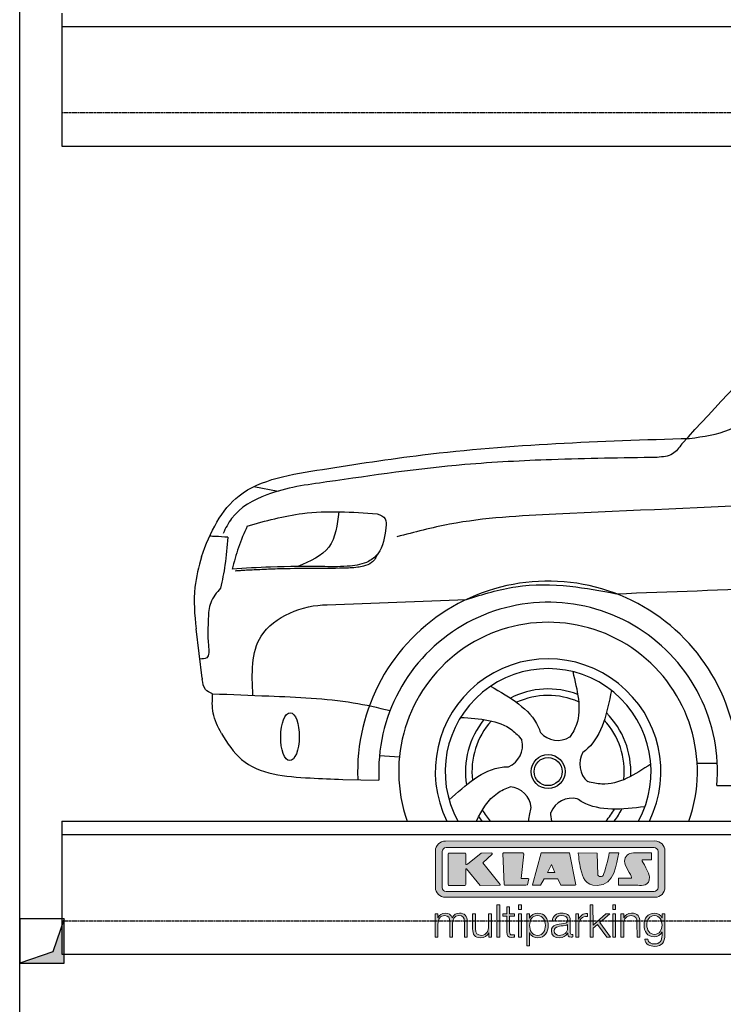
# Model space of a CAD drawing. Header units: millimetres. Extents: x 200 to 5711, y 92 to 9350.
# Tile 2 of 6: x 200 to 1785, y 3757 to 5975. Entities that reach past the tile are written whole.
import ezdxf

# ---------------------------------------------------------------- set-up
doc = ezdxf.new("R2010")
doc.units = ezdxf.units.MM
doc.linetypes.add('GEN3', pattern=[6.25, 5, -1.25])
for name, color, linetype in [('3', 6, 'GEN3'), ('breakthrough', 1, 'Continuous'), ('car', 10, 'Continuous'), ('Logo', 7, 'Continuous')]:
    doc.layers.add(name, color=color, linetype=linetype)

# ---------------------------------------------------------------- blocks, each defined once
blk = doc.blocks.new('KLAUS')
at = {"layer": 'Logo'}
h = blk.add_hatch(color=8, dxfattribs=at)
h.dxf.hatch_style = 2
edge = h.paths.add_edge_path()
edge.add_spline(control_points=[(3.6, 29.09), (2.88, 29.09), (2.3, 28.51), (2.3, 27.8), (2.3, 27.8), (2.3, 16.11), (2.3, 16.11), (2.3, 15.39), (2.88, 14.81), (3.6, 14.81), (3.6, 14.81), (71.16, 14.81), (71.16, 14.81), (71.88, 14.81), (72.46, 15.39), (72.46, 16.11), (72.46, 16.11), (72.46, 27.8), (72.46, 27.8), (72.46, 28.51), (71.88, 29.09), (71.16, 29.09), (71.16, 29.09), (3.6, 29.09), (3.6, 29.09), (3.6, 29.09), (3.6, 29.09), (3.6, 29.09)], knot_values=[0, 0, 0, 0, 1, 1, 1, 2, 2, 2, 3, 3, 3, 4, 4, 4, 5, 5, 5, 6, 6, 6, 7, 7, 7, 8, 8, 8, 9, 9, 9, 9], degree=3, periodic=0)
edge = h.paths.add_edge_path()
edge.add_spline(control_points=[(3.35, 31.23), (3.35, 31.23), (71.47, 31.23), (71.47, 31.23), (73.26, 31.23), (74.71, 29.77), (74.71, 27.99), (74.71, 27.99), (74.71, 16.17), (74.71, 16.17), (74.71, 14.38), (73.26, 12.93), (71.47, 12.93), (71.47, 12.93), (3.35, 12.93), (3.35, 12.93), (1.56, 12.93), (0.11, 14.38), (0.11, 16.17), (0.11, 16.17), (0.11, 27.99), (0.11, 27.99), (0.11, 29.77), (1.56, 31.23), (3.35, 31.23), (3.35, 31.23), (3.35, 31.23), (3.35, 31.23)], knot_values=[0, 0, 0, 0, 1, 1, 1, 2, 2, 2, 3, 3, 3, 4, 4, 4, 5, 5, 5, 6, 6, 6, 7, 7, 7, 8, 8, 8, 9, 9, 9, 9], degree=3, periodic=0)
h = blk.add_hatch(color=8, dxfattribs=at)
h.dxf.hatch_style = 2
edge = h.paths.add_edge_path()
edge.add_spline(control_points=[(4.5, 27.33), (4.5, 27.33), (9.7, 27.33), (9.7, 27.33), (9.84, 27.33), (9.96, 27.22), (9.96, 27.08), (9.96, 27.08), (9.96, 23.69), (9.96, 23.69), (9.96, 23.69), (9.94, 23.64), (10.04, 23.59), (10.14, 23.53), (10.2, 23.57), (10.2, 23.57), (10.2, 23.57), (10.51, 23.75), (10.51, 23.75), (10.51, 23.75), (14.94, 27.33), (14.94, 27.33), (14.94, 27.33), (18.41, 27.33), (18.41, 27.33), (18.41, 27.33), (18.49, 27.33), (18.56, 27.2), (18.65, 27.04), (18.53, 26.91), (18.53, 26.91), (18.53, 26.91), (15.49, 24.11), (15.49, 24.11), (15.49, 24.11), (21.14, 17.06), (21.14, 17.06), (21.14, 17.06), (21.13, 16.91), (21.13, 16.91), (21.08, 16.84), (20.99, 16.82), (20.99, 16.82), (20.99, 16.82), (14.7, 16.82), (14.7, 16.82), (14.7, 16.82), (10.26, 22.17), (10.26, 22.17), (10.26, 22.17), (10.19, 22.24), (10.08, 22.21), (9.97, 22.18), (9.96, 22.11), (9.96, 22.11), (9.96, 22.11), (9.96, 17.08), (9.96, 17.08), (9.96, 16.94), (9.84, 16.82), (9.7, 16.82), (9.7, 16.82), (4.5, 16.82), (4.5, 16.82), (4.36, 16.82), (4.25, 16.94), (4.25, 17.08), (4.25, 17.08), (4.25, 27.08), (4.25, 27.08), (4.25, 27.22), (4.36, 27.33), (4.5, 27.33), (4.5, 27.33), (4.5, 27.33), (4.5, 27.33)], knot_values=[0, 0, 0, 0, 1, 1, 1, 2, 2, 2, 3, 3, 3, 4, 4, 4, 5, 5, 5, 6, 6, 6, 7, 7, 7, 8, 8, 8, 9, 9, 9, 10, 10, 10, 11, 11, 11, 12, 12, 12, 13, 13, 13, 14, 14, 14, 15, 15, 15, 16, 16, 16, 17, 17, 17, 18, 18, 18, 19, 19, 19, 20, 20, 20, 21, 21, 21, 22, 22, 22, 23, 23, 23, 24, 24, 24, 25, 25, 25, 25], degree=3, periodic=0)
h = blk.add_hatch(color=8, dxfattribs=at)
h.dxf.hatch_style = 2
h.paths.add_polyline_path([(22.42, 17.06), (21.97, 27.15), (22.24, 27.33), (28.55, 27.33), (28.86, 26.97), (28.01, 19.08), (30.26, 19.07), (30.44, 18.95), (30.08, 16.95), (29.49, 16.82), (22.6, 16.82)])
h = blk.add_hatch(color=8, dxfattribs=at)
h.paths.add_polyline_path([(36.52, 21.01), (38.93, 21.01), (37.87, 23.57)])
h.paths.add_polyline_path([(34.52, 27.33), (43.65, 27.33), (45.76, 16.94), (45.57, 16.82), (40.83, 16.82), (39.89, 18.95), (35.42, 18.95), (34.27, 16.82), (31.78, 16.82), (31.66, 17)])
h = blk.add_hatch(color=8, dxfattribs=at)
h.dxf.hatch_style = 2
edge = h.paths.add_edge_path()
edge.add_spline(control_points=[(52.69, 27.32), (52.69, 27.32), (52.88, 20.14), (52.88, 20.14), (53.01, 19.89), (53.2, 19.77), (53.43, 19.71), (53.91, 19.59), (54.43, 19.57), (54.64, 20.03), (55.23, 21.34), (56.27, 25.45), (56.6, 27.33), (56.6, 27.33), (59.77, 27.33), (59.77, 27.33), (58.77, 23.9), (58.56, 16.82), (52.63, 16.76), (48.72, 16.72), (48.01, 19.35), (47.27, 22.24), (46.89, 23.68), (46.54, 27.33), (46.54, 27.33), (46.54, 27.33), (52.69, 27.32), (52.69, 27.32), (52.69, 27.32), (52.69, 27.32), (52.69, 27.32)], knot_values=[0, 0, 0, 0, 1, 1, 1, 2, 2, 2, 3, 3, 3, 4, 4, 4, 5, 5, 5, 6, 6, 6, 7, 7, 7, 8, 8, 8, 9, 9, 9, 10, 10, 10, 10], degree=3, periodic=0)
h = blk.add_hatch(color=8, dxfattribs=at)
h.dxf.hatch_style = 2
edge = h.paths.add_edge_path()
edge.add_spline(control_points=[(64.46, 27.33), (64.46, 27.33), (70.31, 27.33), (70.31, 27.33), (70.31, 26.52), (70.31, 26.02), (70.31, 25.12), (70.31, 25.12), (67.3, 25.12), (67.3, 25.12), (67.24, 25.04), (67.25, 25.11), (67.25, 24.91), (67.25, 24.88), (69.73, 20.38), (69.73, 19.57), (69.73, 16.4), (67.22, 16.81), (65.9, 16.82), (65.9, 16.82), (59.59, 16.82), (59.59, 16.82), (59.59, 17.76), (59.59, 18.23), (59.59, 19.14), (59.59, 19.14), (63.75, 19.14), (63.75, 19.14), (63.82, 19.22), (63.81, 19.11), (63.81, 19.31), (63.81, 20.32), (61.58, 23.06), (61.58, 24.63), (61.58, 26.33), (62.83, 27.34), (64.46, 27.33), (64.46, 27.33), (64.46, 27.33), (64.46, 27.33)], knot_values=[0, 0, 0, 0, 1, 1, 1, 2, 2, 2, 3, 3, 3, 4, 4, 4, 5, 5, 5, 6, 6, 6, 7, 7, 7, 8, 8, 8, 9, 9, 9, 10, 10, 10, 11, 11, 11, 12, 12, 12, 13, 13, 13, 13], degree=3, periodic=0)
h = blk.add_hatch(color=30, dxfattribs=at)
h.dxf.hatch_style = 2
h.paths.add_polyline_path([(20.07, 0), (20.99, 0), (20.99, 10.45), (20.07, 10.45)])
h = blk.add_hatch(color=30, dxfattribs=at)
h.dxf.hatch_style = 2
edge = h.paths.add_edge_path()
edge.add_spline(control_points=[(24.22, 9.82), (24.22, 9.82), (23.3, 9.82), (23.3, 9.82), (23.3, 9.82), (23.3, 7.55), (23.3, 7.55), (23.3, 7.55), (21.98, 7.55), (21.98, 7.55), (21.98, 7.55), (21.98, 6.78), (21.98, 6.78), (21.98, 6.78), (23.3, 6.78), (23.3, 6.78), (23.3, 6.78), (23.3, 1.61), (23.3, 1.61), (23.28, 0.32), (23.71, -0.09), (24.94, -0.09), (25.22, -0.09), (25.48, -0.06), (25.76, -0.06), (25.76, -0.06), (25.76, 0.73), (25.76, 0.73), (25.5, 0.7), (25.23, 0.69), (24.97, 0.69), (24.31, 0.73), (24.22, 1.08), (24.22, 1.68), (24.22, 1.68), (24.22, 6.78), (24.22, 6.78), (24.22, 6.78), (25.76, 6.78), (25.76, 6.78), (25.76, 6.78), (25.76, 7.55), (25.76, 7.55), (25.76, 7.55), (24.22, 7.55), (24.22, 7.55), (24.22, 7.55), (24.22, 9.82), (24.22, 9.82), (24.22, 9.82), (24.22, 9.82), (24.22, 9.82)], knot_values=[0, 0, 0, 0, 1, 1, 1, 2, 2, 2, 3, 3, 3, 4, 4, 4, 5, 5, 5, 6, 6, 6, 7, 7, 7, 8, 8, 8, 9, 9, 9, 10, 10, 10, 11, 11, 11, 12, 12, 12, 13, 13, 13, 14, 14, 14, 15, 15, 15, 16, 16, 16, 17, 17, 17, 17], degree=3, periodic=0)
h = blk.add_hatch(color=30, dxfattribs=at)
h.paths.add_polyline_path([(27.1, 0), (28.03, 0), (28.03, 7.55), (27.1, 7.55)])
h.paths.add_polyline_path([(27.1, 8.98), (28.03, 8.98), (28.03, 10.45), (27.1, 10.45)])
h = blk.add_hatch(color=30, dxfattribs=at)
h.dxf.hatch_style = 2
h.paths.add_polyline_path([(50.4, 0), (51.32, 0), (51.32, 2.87), (52.82, 4.11), (55.8, 0), (56.96, 0), (53.52, 4.76), (56.74, 7.55), (55.51, 7.55), (51.32, 3.89), (51.32, 10.45), (50.4, 10.45)])
h = blk.add_hatch(color=30, dxfattribs=at)
h.paths.add_polyline_path([(57.74, 0), (58.66, 0), (58.66, 7.55), (57.74, 7.55)])
h.paths.add_polyline_path([(57.74, 8.98), (58.66, 8.98), (58.66, 10.45), (57.74, 10.45)])
h = blk.add_hatch(color=30, dxfattribs=at)
h.dxf.hatch_style = 2
edge = h.paths.add_edge_path()
edge.add_spline(control_points=[(0, 0), (0, 0), (0.92, 0), (0.92, 0), (0.92, 0), (0.92, 4.22), (0.92, 4.22), (0.94, 5.8), (1.58, 7), (3.18, 7), (4.35, 7), (4.77, 6.15), (4.76, 5.12), (4.76, 5.12), (4.76, 0), (4.76, 0), (4.76, 0), (5.68, 0), (5.68, 0), (5.68, 0), (5.68, 4.27), (5.68, 4.27), (5.68, 5.68), (6.14, 7), (7.73, 7), (9.05, 7), (9.52, 6.32), (9.52, 5.08), (9.52, 5.08), (9.52, 0), (9.52, 0), (9.52, 0), (10.44, 0), (10.44, 0), (10.44, 0), (10.44, 5.12), (10.44, 5.12), (10.44, 6.91), (9.59, 7.77), (7.94, 7.77), (6.94, 7.77), (5.99, 7.29), (5.54, 6.3), (5.26, 7.29), (4.36, 7.77), (3.37, 7.77), (2.17, 7.77), (1.38, 7.19), (0.89, 6.28), (0.89, 6.28), (0.85, 6.28), (0.85, 6.28), (0.85, 6.28), (0.85, 7.55), (0.85, 7.55), (0.85, 7.55), (0, 7.55), (0, 7.55), (0, 7.55), (0, 0), (0, 0), (0, 0), (0, 0), (0, 0)], knot_values=[0, 0, 0, 0, 1, 1, 1, 2, 2, 2, 3, 3, 3, 4, 4, 4, 5, 5, 5, 6, 6, 6, 7, 7, 7, 8, 8, 8, 9, 9, 9, 10, 10, 10, 11, 11, 11, 12, 12, 12, 13, 13, 13, 14, 14, 14, 15, 15, 15, 16, 16, 16, 17, 17, 17, 18, 18, 18, 19, 19, 19, 20, 20, 20, 21, 21, 21, 21], degree=3, periodic=0)
h = blk.add_hatch(color=30, dxfattribs=at)
h.dxf.hatch_style = 2
edge = h.paths.add_edge_path()
edge.add_spline(control_points=[(18.31, 7.55), (18.31, 7.55), (17.39, 7.55), (17.39, 7.55), (17.39, 7.55), (17.39, 3.59), (17.39, 3.59), (17.39, 2.05), (16.7, 0.56), (15.12, 0.56), (13.66, 0.56), (13.15, 1.27), (13.1, 2.64), (13.1, 2.64), (13.1, 7.55), (13.1, 7.55), (13.1, 7.55), (12.18, 7.55), (12.18, 7.55), (12.18, 7.55), (12.18, 2.65), (12.18, 2.65), (12.18, 0.89), (12.93, -0.22), (14.83, -0.22), (15.96, -0.22), (16.95, 0.35), (17.44, 1.36), (17.44, 1.36), (17.47, 1.36), (17.47, 1.36), (17.47, 1.36), (17.47, 0), (17.47, 0), (17.47, 0), (18.31, 0), (18.31, 0), (18.31, 0), (18.31, 7.55), (18.31, 7.55), (18.31, 7.55), (18.31, 7.55), (18.31, 7.55)], knot_values=[0, 0, 0, 0, 1, 1, 1, 2, 2, 2, 3, 3, 3, 4, 4, 4, 5, 5, 5, 6, 6, 6, 7, 7, 7, 8, 8, 8, 9, 9, 9, 10, 10, 10, 11, 11, 11, 12, 12, 12, 13, 13, 13, 14, 14, 14, 14], degree=3, periodic=0)
h = blk.add_hatch(color=30, dxfattribs=at)
edge = h.paths.add_edge_path()
edge.add_spline(control_points=[(35.84, 3.78), (35.84, 2.21), (35.12, 0.56), (33.37, 0.56), (31.4, 0.56), (30.72, 2.21), (30.72, 3.78), (30.72, 5.49), (31.33, 7), (33.37, 7), (35.12, 7), (35.84, 5.34), (35.84, 3.78), (35.84, 3.78), (35.84, 3.78), (35.84, 3.78)], knot_values=[0, 0, 0, 0, 1, 1, 1, 2, 2, 2, 3, 3, 3, 4, 4, 4, 5, 5, 5, 5], degree=3, periodic=0)
edge = h.paths.add_edge_path()
edge.add_spline(control_points=[(29.79, -2.8), (29.79, -2.8), (30.72, -2.8), (30.72, -2.8), (30.72, -2.8), (30.72, 1.43), (30.72, 1.43), (30.72, 1.43), (30.74, 1.43), (30.74, 1.43), (31.14, 0.35), (32.24, -0.22), (33.37, -0.22), (35.66, -0.22), (36.76, 1.64), (36.76, 3.78), (36.76, 5.91), (35.66, 7.77), (33.37, 7.77), (32.15, 7.77), (31.1, 7.14), (30.67, 6.12), (30.67, 6.12), (30.64, 6.12), (30.64, 6.12), (30.64, 6.12), (30.64, 7.55), (30.64, 7.55), (30.64, 7.55), (29.79, 7.55), (29.79, 7.55), (29.79, 7.55), (29.79, -2.8), (29.79, -2.8), (29.79, -2.8), (29.79, -2.8), (29.79, -2.8)], knot_values=[0, 0, 0, 0, 1, 1, 1, 2, 2, 2, 3, 3, 3, 4, 4, 4, 5, 5, 5, 6, 6, 6, 7, 7, 7, 8, 8, 8, 9, 9, 9, 10, 10, 10, 11, 11, 11, 12, 12, 12, 12], degree=3, periodic=0)
h = blk.add_hatch(color=30, dxfattribs=at)
edge = h.paths.add_edge_path()
edge.add_spline(control_points=[(43.03, 2.93), (43.04, 1.45), (41.8, 0.56), (40.39, 0.56), (39.53, 0.56), (38.71, 1.13), (38.71, 2.05), (38.71, 3.53), (40.66, 3.51), (42.22, 3.79), (42.47, 3.84), (42.88, 3.91), (43, 4.13), (43, 4.13), (43.03, 4.13), (43.03, 4.13), (43.03, 4.13), (43.03, 2.93), (43.03, 2.93), (43.03, 2.93), (43.03, 2.93), (43.03, 2.93)], knot_values=[0, 0, 0, 0, 1, 1, 1, 2, 2, 2, 3, 3, 3, 4, 4, 4, 5, 5, 5, 6, 6, 6, 7, 7, 7, 7], degree=3, periodic=0)
edge = h.paths.add_edge_path()
edge.add_spline(control_points=[(39.03, 5.24), (39.06, 6.47), (39.91, 7), (41.05, 7), (42.14, 7), (43.03, 6.69), (43.03, 5.45), (43.03, 4.61), (42.6, 4.51), (41.84, 4.42), (39.85, 4.19), (37.79, 4.11), (37.79, 1.99), (37.79, 0.47), (38.93, -0.22), (40.32, -0.22), (41.77, -0.22), (42.43, 0.34), (43.07, 1.32), (43.07, 1.32), (43.1, 1.32), (43.1, 1.32), (43.1, 0.53), (43.25, 0), (44.19, 0), (44.43, 0), (44.58, 0.01), (44.79, 0.06), (44.79, 0.06), (44.79, 0.83), (44.79, 0.83), (44.71, 0.81), (44.6, 0.78), (44.49, 0.78), (44.13, 0.78), (43.95, 0.98), (43.95, 1.33), (43.95, 1.33), (43.95, 5.34), (43.95, 5.34), (43.95, 7.36), (42.5, 7.77), (41.17, 7.77), (39.44, 7.77), (38.2, 7.01), (38.11, 5.24), (38.11, 5.24), (39.03, 5.24), (39.03, 5.24), (39.03, 5.24), (39.03, 5.24), (39.03, 5.24)], knot_values=[0, 0, 0, 0, 1, 1, 1, 2, 2, 2, 3, 3, 3, 4, 4, 4, 5, 5, 5, 6, 6, 6, 7, 7, 7, 8, 8, 8, 9, 9, 9, 10, 10, 10, 11, 11, 11, 12, 12, 12, 13, 13, 13, 14, 14, 14, 15, 15, 15, 16, 16, 16, 17, 17, 17, 17], degree=3, periodic=0)
h = blk.add_hatch(color=30, dxfattribs=at)
h.dxf.hatch_style = 2
edge = h.paths.add_edge_path()
edge.add_spline(control_points=[(45.79, 0), (45.79, 0), (46.71, 0), (46.71, 0), (46.71, 0), (46.71, 4.03), (46.71, 4.03), (46.71, 5.59), (47.85, 6.82), (49.52, 6.73), (49.52, 6.73), (49.52, 7.66), (49.52, 7.66), (48.16, 7.72), (47.14, 7), (46.67, 5.78), (46.67, 5.78), (46.64, 5.78), (46.64, 5.78), (46.64, 5.78), (46.64, 7.55), (46.64, 7.55), (46.64, 7.55), (45.79, 7.55), (45.79, 7.55), (45.79, 7.55), (45.79, 0), (45.79, 0), (45.79, 0), (45.79, 0), (45.79, 0)], knot_values=[0, 0, 0, 0, 1, 1, 1, 2, 2, 2, 3, 3, 3, 4, 4, 4, 5, 5, 5, 6, 6, 6, 7, 7, 7, 8, 8, 8, 9, 9, 9, 10, 10, 10, 10], degree=3, periodic=0)
h = blk.add_hatch(color=30, dxfattribs=at)
h.dxf.hatch_style = 2
edge = h.paths.add_edge_path()
edge.add_spline(control_points=[(60.41, 0), (60.41, 0), (61.33, 0), (61.33, 0), (61.33, 0), (61.33, 4.41), (61.33, 4.41), (61.36, 5.89), (62.24, 7), (63.7, 7), (65.2, 7), (65.62, 6.02), (65.62, 4.71), (65.62, 4.71), (65.62, 0), (65.62, 0), (65.62, 0), (66.54, 0), (66.54, 0), (66.54, 0), (66.54, 4.86), (66.54, 4.86), (66.54, 6.66), (65.9, 7.77), (63.78, 7.77), (62.71, 7.77), (61.7, 7.16), (61.36, 6.25), (61.36, 6.25), (61.33, 6.25), (61.33, 6.25), (61.33, 6.25), (61.33, 7.55), (61.33, 7.55), (61.33, 7.55), (60.41, 7.55), (60.41, 7.55), (60.41, 7.55), (60.41, 0), (60.41, 0), (60.41, 0), (60.41, 0), (60.41, 0)], knot_values=[0, 0, 0, 0, 1, 1, 1, 2, 2, 2, 3, 3, 3, 4, 4, 4, 5, 5, 5, 6, 6, 6, 7, 7, 7, 8, 8, 8, 9, 9, 9, 10, 10, 10, 11, 11, 11, 12, 12, 12, 13, 13, 13, 14, 14, 14, 14], degree=3, periodic=0)
h = blk.add_hatch(color=30, dxfattribs=at)
edge = h.paths.add_edge_path()
edge.add_spline(control_points=[(71.32, 0.86), (69.62, 0.86), (68.83, 2.34), (68.83, 3.86), (68.83, 5.43), (69.56, 7), (71.32, 7), (73.06, 7), (73.75, 5.34), (73.75, 3.86), (73.75, 2.33), (72.91, 0.86), (71.32, 0.86), (71.32, 0.86), (71.32, 0.86), (71.32, 0.86)], knot_values=[0, 0, 0, 0, 1, 1, 1, 2, 2, 2, 3, 3, 3, 4, 4, 4, 5, 5, 5, 5], degree=3, periodic=0)
edge = h.paths.add_edge_path()
edge.add_spline(control_points=[(74.67, 7.55), (74.67, 7.55), (73.75, 7.55), (73.75, 7.55), (73.75, 7.55), (73.75, 6.25), (73.75, 6.25), (73.75, 6.25), (73.72, 6.25), (73.72, 6.25), (73.35, 7.09), (72.41, 7.77), (71.32, 7.77), (69.13, 7.77), (67.9, 6.05), (67.9, 3.97), (67.9, 1.82), (68.9, 0.09), (71.32, 0.09), (72.4, 0.09), (73.29, 0.72), (73.72, 1.64), (73.72, 1.64), (73.75, 1.64), (73.75, 1.64), (73.75, 1.64), (73.75, 0.61), (73.75, 0.61), (73.75, -1.23), (73.01, -2.24), (71.32, -2.24), (70.29, -2.24), (69.31, -1.85), (69.1, -0.73), (69.1, -0.73), (68.18, -0.73), (68.18, -0.73), (68.31, -2.34), (69.81, -3.02), (71.32, -3.02), (73.79, -3.02), (74.65, -1.64), (74.67, 0.61), (74.67, 0.61), (74.67, 7.55), (74.67, 7.55), (74.67, 7.55), (74.67, 7.55), (74.67, 7.55)], knot_values=[0, 0, 0, 0, 1, 1, 1, 2, 2, 2, 3, 3, 3, 4, 4, 4, 5, 5, 5, 6, 6, 6, 7, 7, 7, 8, 8, 8, 9, 9, 9, 10, 10, 10, 11, 11, 11, 12, 12, 12, 13, 13, 13, 14, 14, 14, 15, 15, 15, 16, 16, 16, 16], degree=3, periodic=0)
at = {"layer": 'Logo', "lineweight": 0}
for points in [[(22.42, 17.06), (21.97, 27.15), (22.24, 27.33), (28.55, 27.33), (28.86, 26.97), (28.01, 19.08), (30.26, 19.07), (30.44, 18.95), (30.08, 16.95), (29.49, 16.82), (22.6, 16.82), (22.42, 17.06), (22.42, 17.06)], [(34.52, 27.33), (43.65, 27.33), (45.76, 16.94), (45.57, 16.82), (40.83, 16.82), (39.89, 18.95), (35.42, 18.95), (34.27, 16.82), (31.78, 16.82), (31.66, 17), (34.52, 27.33), (34.52, 27.33)], [(36.52, 21.01), (38.93, 21.01), (37.87, 23.57), (36.52, 21.01), (36.52, 21.01)], [(20.07, 0), (20.99, 0), (20.99, 10.45), (20.07, 10.45), (20.07, 0), (20.07, 0)], [(27.1, 8.98), (28.03, 8.98), (28.03, 10.45), (27.1, 10.45), (27.1, 8.98), (27.1, 8.98)], [(50.4, 0), (51.32, 0), (51.32, 2.87), (52.82, 4.11), (55.8, 0), (56.96, 0), (53.52, 4.76), (56.74, 7.55), (55.51, 7.55), (51.32, 3.89), (51.32, 10.45), (50.4, 10.45), (50.4, 0), (50.4, 0)], [(57.74, 8.98), (58.66, 8.98), (58.66, 10.45), (57.74, 10.45), (57.74, 8.98), (57.74, 8.98)], [(27.1, 0), (28.03, 0), (28.03, 7.55), (27.1, 7.55), (27.1, 0), (27.1, 0)], [(57.74, 0), (58.66, 0), (58.66, 7.55), (57.74, 7.55), (57.74, 0), (57.74, 0)]]:
    blk.add_lwpolyline(points, dxfattribs=at)
for points, knots in [([(3.35, 31.23), (3.35, 31.23), (71.47, 31.23), (71.47, 31.23), (73.26, 31.23), (74.71, 29.77), (74.71, 27.99), (74.71, 27.99), (74.71, 16.17), (74.71, 16.17), (74.71, 14.38), (73.26, 12.93), (71.47, 12.93), (71.47, 12.93), (3.35, 12.93), (3.35, 12.93), (1.56, 12.93), (0.11, 14.38), (0.11, 16.17), (0.11, 16.17), (0.11, 27.99), (0.11, 27.99), (0.11, 29.77), (1.56, 31.23), (3.35, 31.23), (3.35, 31.23), (3.35, 31.23), (3.35, 31.23)], [0, 0, 0, 0, 1, 1, 1, 2, 2, 2, 3, 3, 3, 4, 4, 4, 5, 5, 5, 6, 6, 6, 7, 7, 7, 8, 8, 8, 9, 9, 9, 9]), ([(3.6, 29.09), (2.88, 29.09), (2.3, 28.51), (2.3, 27.8), (2.3, 27.8), (2.3, 16.11), (2.3, 16.11), (2.3, 15.39), (2.88, 14.81), (3.6, 14.81), (3.6, 14.81), (71.16, 14.81), (71.16, 14.81), (71.88, 14.81), (72.46, 15.39), (72.46, 16.11), (72.46, 16.11), (72.46, 27.8), (72.46, 27.8), (72.46, 28.51), (71.88, 29.09), (71.16, 29.09), (71.16, 29.09), (3.6, 29.09), (3.6, 29.09), (3.6, 29.09), (3.6, 29.09), (3.6, 29.09)], [0, 0, 0, 0, 1, 1, 1, 2, 2, 2, 3, 3, 3, 4, 4, 4, 5, 5, 5, 6, 6, 6, 7, 7, 7, 8, 8, 8, 9, 9, 9, 9]), ([(4.5, 27.33), (4.5, 27.33), (9.7, 27.33), (9.7, 27.33), (9.84, 27.33), (9.96, 27.22), (9.96, 27.08), (9.96, 27.08), (9.96, 23.69), (9.96, 23.69), (9.96, 23.69), (9.94, 23.64), (10.04, 23.59), (10.14, 23.53), (10.2, 23.57), (10.2, 23.57), (10.2, 23.57), (10.51, 23.75), (10.51, 23.75), (10.51, 23.75), (14.94, 27.33), (14.94, 27.33), (14.94, 27.33), (18.41, 27.33), (18.41, 27.33), (18.41, 27.33), (18.49, 27.33), (18.56, 27.2), (18.65, 27.04), (18.53, 26.91), (18.53, 26.91), (18.53, 26.91), (15.49, 24.11), (15.49, 24.11), (15.49, 24.11), (21.14, 17.06), (21.14, 17.06), (21.14, 17.06), (21.13, 16.91), (21.13, 16.91), (21.08, 16.84), (20.99, 16.82), (20.99, 16.82), (20.99, 16.82), (14.7, 16.82), (14.7, 16.82), (14.7, 16.82), (10.26, 22.17), (10.26, 22.17), (10.26, 22.17), (10.19, 22.24), (10.08, 22.21), (9.97, 22.18), (9.96, 22.11), (9.96, 22.11), (9.96, 22.11), (9.96, 17.08), (9.96, 17.08), (9.96, 16.94), (9.84, 16.82), (9.7, 16.82), (9.7, 16.82), (4.5, 16.82), (4.5, 16.82), (4.36, 16.82), (4.25, 16.94), (4.25, 17.08), (4.25, 17.08), (4.25, 27.08), (4.25, 27.08), (4.25, 27.22), (4.36, 27.33), (4.5, 27.33), (4.5, 27.33), (4.5, 27.33), (4.5, 27.33)], [0, 0, 0, 0, 1, 1, 1, 2, 2, 2, 3, 3, 3, 4, 4, 4, 5, 5, 5, 6, 6, 6, 7, 7, 7, 8, 8, 8, 9, 9, 9, 10, 10, 10, 11, 11, 11, 12, 12, 12, 13, 13, 13, 14, 14, 14, 15, 15, 15, 16, 16, 16, 17, 17, 17, 18, 18, 18, 19, 19, 19, 20, 20, 20, 21, 21, 21, 22, 22, 22, 23, 23, 23, 24, 24, 24, 25, 25, 25, 25]), ([(52.69, 27.32), (52.69, 27.32), (52.88, 20.14), (52.88, 20.14), (53.01, 19.89), (53.2, 19.77), (53.43, 19.71), (53.91, 19.59), (54.43, 19.57), (54.64, 20.03), (55.23, 21.34), (56.27, 25.45), (56.6, 27.33), (56.6, 27.33), (59.77, 27.33), (59.77, 27.33), (58.77, 23.9), (58.56, 16.82), (52.63, 16.76), (48.72, 16.72), (48.01, 19.35), (47.27, 22.24), (46.89, 23.68), (46.54, 27.33), (46.54, 27.33), (46.54, 27.33), (52.69, 27.32), (52.69, 27.32), (52.69, 27.32), (52.69, 27.32), (52.69, 27.32)], [0, 0, 0, 0, 1, 1, 1, 2, 2, 2, 3, 3, 3, 4, 4, 4, 5, 5, 5, 6, 6, 6, 7, 7, 7, 8, 8, 8, 9, 9, 9, 10, 10, 10, 10]), ([(64.46, 27.33), (64.46, 27.33), (70.31, 27.33), (70.31, 27.33), (70.31, 26.52), (70.31, 26.02), (70.31, 25.12), (70.31, 25.12), (67.3, 25.12), (67.3, 25.12), (67.24, 25.04), (67.25, 25.11), (67.25, 24.91), (67.25, 24.88), (69.73, 20.38), (69.73, 19.57), (69.73, 16.4), (67.22, 16.81), (65.9, 16.82), (65.9, 16.82), (59.59, 16.82), (59.59, 16.82), (59.59, 17.76), (59.59, 18.23), (59.59, 19.14), (59.59, 19.14), (63.75, 19.14), (63.75, 19.14), (63.82, 19.22), (63.81, 19.11), (63.81, 19.31), (63.81, 20.32), (61.58, 23.06), (61.58, 24.63), (61.58, 26.33), (62.83, 27.34), (64.46, 27.33), (64.46, 27.33), (64.46, 27.33), (64.46, 27.33)], [0, 0, 0, 0, 1, 1, 1, 2, 2, 2, 3, 3, 3, 4, 4, 4, 5, 5, 5, 6, 6, 6, 7, 7, 7, 8, 8, 8, 9, 9, 9, 10, 10, 10, 11, 11, 11, 12, 12, 12, 13, 13, 13, 13]), ([(24.22, 9.82), (24.22, 9.82), (23.3, 9.82), (23.3, 9.82), (23.3, 9.82), (23.3, 7.55), (23.3, 7.55), (23.3, 7.55), (21.98, 7.55), (21.98, 7.55), (21.98, 7.55), (21.98, 6.78), (21.98, 6.78), (21.98, 6.78), (23.3, 6.78), (23.3, 6.78), (23.3, 6.78), (23.3, 1.61), (23.3, 1.61), (23.28, 0.32), (23.71, -0.09), (24.94, -0.09), (25.22, -0.09), (25.48, -0.06), (25.76, -0.06), (25.76, -0.06), (25.76, 0.73), (25.76, 0.73), (25.5, 0.7), (25.23, 0.69), (24.97, 0.69), (24.31, 0.73), (24.22, 1.08), (24.22, 1.68), (24.22, 1.68), (24.22, 6.78), (24.22, 6.78), (24.22, 6.78), (25.76, 6.78), (25.76, 6.78), (25.76, 6.78), (25.76, 7.55), (25.76, 7.55), (25.76, 7.55), (24.22, 7.55), (24.22, 7.55), (24.22, 7.55), (24.22, 9.82), (24.22, 9.82), (24.22, 9.82), (24.22, 9.82), (24.22, 9.82)], [0, 0, 0, 0, 1, 1, 1, 2, 2, 2, 3, 3, 3, 4, 4, 4, 5, 5, 5, 6, 6, 6, 7, 7, 7, 8, 8, 8, 9, 9, 9, 10, 10, 10, 11, 11, 11, 12, 12, 12, 13, 13, 13, 14, 14, 14, 15, 15, 15, 16, 16, 16, 17, 17, 17, 17]), ([(0, 0), (0, 0), (0.92, 0), (0.92, 0), (0.92, 0), (0.92, 4.22), (0.92, 4.22), (0.94, 5.8), (1.58, 7), (3.18, 7), (4.35, 7), (4.77, 6.15), (4.76, 5.12), (4.76, 5.12), (4.76, 0), (4.76, 0), (4.76, 0), (5.68, 0), (5.68, 0), (5.68, 0), (5.68, 4.27), (5.68, 4.27), (5.68, 5.68), (6.14, 7), (7.73, 7), (9.05, 7), (9.52, 6.32), (9.52, 5.08), (9.52, 5.08), (9.52, 0), (9.52, 0), (9.52, 0), (10.44, 0), (10.44, 0), (10.44, 0), (10.44, 5.12), (10.44, 5.12), (10.44, 6.91), (9.59, 7.77), (7.94, 7.77), (6.94, 7.77), (5.99, 7.29), (5.54, 6.3), (5.26, 7.29), (4.36, 7.77), (3.37, 7.77), (2.17, 7.77), (1.38, 7.19), (0.89, 6.28), (0.89, 6.28), (0.85, 6.28), (0.85, 6.28), (0.85, 6.28), (0.85, 7.55), (0.85, 7.55), (0.85, 7.55), (0, 7.55), (0, 7.55), (0, 7.55), (0, 0), (0, 0), (0, 0), (0, 0), (0, 0)], [0, 0, 0, 0, 1, 1, 1, 2, 2, 2, 3, 3, 3, 4, 4, 4, 5, 5, 5, 6, 6, 6, 7, 7, 7, 8, 8, 8, 9, 9, 9, 10, 10, 10, 11, 11, 11, 12, 12, 12, 13, 13, 13, 14, 14, 14, 15, 15, 15, 16, 16, 16, 17, 17, 17, 18, 18, 18, 19, 19, 19, 20, 20, 20, 21, 21, 21, 21]), ([(18.31, 7.55), (18.31, 7.55), (17.39, 7.55), (17.39, 7.55), (17.39, 7.55), (17.39, 3.59), (17.39, 3.59), (17.39, 2.05), (16.7, 0.56), (15.12, 0.56), (13.66, 0.56), (13.15, 1.27), (13.1, 2.64), (13.1, 2.64), (13.1, 7.55), (13.1, 7.55), (13.1, 7.55), (12.18, 7.55), (12.18, 7.55), (12.18, 7.55), (12.18, 2.65), (12.18, 2.65), (12.18, 0.89), (12.93, -0.22), (14.83, -0.22), (15.96, -0.22), (16.95, 0.35), (17.44, 1.36), (17.44, 1.36), (17.47, 1.36), (17.47, 1.36), (17.47, 1.36), (17.47, 0), (17.47, 0), (17.47, 0), (18.31, 0), (18.31, 0), (18.31, 0), (18.31, 7.55), (18.31, 7.55), (18.31, 7.55), (18.31, 7.55), (18.31, 7.55)], [0, 0, 0, 0, 1, 1, 1, 2, 2, 2, 3, 3, 3, 4, 4, 4, 5, 5, 5, 6, 6, 6, 7, 7, 7, 8, 8, 8, 9, 9, 9, 10, 10, 10, 11, 11, 11, 12, 12, 12, 13, 13, 13, 14, 14, 14, 14]), ([(29.79, -2.8), (29.79, -2.8), (30.72, -2.8), (30.72, -2.8), (30.72, -2.8), (30.72, 1.43), (30.72, 1.43), (30.72, 1.43), (30.74, 1.43), (30.74, 1.43), (31.14, 0.35), (32.24, -0.22), (33.37, -0.22), (35.66, -0.22), (36.76, 1.64), (36.76, 3.78), (36.76, 5.91), (35.66, 7.77), (33.37, 7.77), (32.15, 7.77), (31.1, 7.14), (30.67, 6.12), (30.67, 6.12), (30.64, 6.12), (30.64, 6.12), (30.64, 6.12), (30.64, 7.55), (30.64, 7.55), (30.64, 7.55), (29.79, 7.55), (29.79, 7.55), (29.79, 7.55), (29.79, -2.8), (29.79, -2.8), (29.79, -2.8), (29.79, -2.8), (29.79, -2.8)], [0, 0, 0, 0, 1, 1, 1, 2, 2, 2, 3, 3, 3, 4, 4, 4, 5, 5, 5, 6, 6, 6, 7, 7, 7, 8, 8, 8, 9, 9, 9, 10, 10, 10, 11, 11, 11, 12, 12, 12, 12]), ([(35.84, 3.78), (35.84, 2.21), (35.12, 0.56), (33.37, 0.56), (31.4, 0.56), (30.72, 2.21), (30.72, 3.78), (30.72, 5.49), (31.33, 7), (33.37, 7), (35.12, 7), (35.84, 5.34), (35.84, 3.78), (35.84, 3.78), (35.84, 3.78), (35.84, 3.78)], [0, 0, 0, 0, 1, 1, 1, 2, 2, 2, 3, 3, 3, 4, 4, 4, 5, 5, 5, 5]), ([(39.03, 5.24), (39.06, 6.47), (39.91, 7), (41.05, 7), (42.14, 7), (43.03, 6.69), (43.03, 5.45), (43.03, 4.61), (42.6, 4.51), (41.84, 4.42), (39.85, 4.19), (37.79, 4.11), (37.79, 1.99), (37.79, 0.47), (38.93, -0.22), (40.32, -0.22), (41.77, -0.22), (42.43, 0.34), (43.07, 1.32), (43.07, 1.32), (43.1, 1.32), (43.1, 1.32), (43.1, 0.53), (43.25, 0), (44.19, 0), (44.43, 0), (44.58, 0.01), (44.79, 0.06), (44.79, 0.06), (44.79, 0.83), (44.79, 0.83), (44.71, 0.81), (44.6, 0.78), (44.49, 0.78), (44.13, 0.78), (43.95, 0.98), (43.95, 1.33), (43.95, 1.33), (43.95, 5.34), (43.95, 5.34), (43.95, 7.36), (42.5, 7.77), (41.17, 7.77), (39.44, 7.77), (38.2, 7.01), (38.11, 5.24), (38.11, 5.24), (39.03, 5.24), (39.03, 5.24), (39.03, 5.24), (39.03, 5.24), (39.03, 5.24)], [0, 0, 0, 0, 1, 1, 1, 2, 2, 2, 3, 3, 3, 4, 4, 4, 5, 5, 5, 6, 6, 6, 7, 7, 7, 8, 8, 8, 9, 9, 9, 10, 10, 10, 11, 11, 11, 12, 12, 12, 13, 13, 13, 14, 14, 14, 15, 15, 15, 16, 16, 16, 17, 17, 17, 17]), ([(45.79, 0), (45.79, 0), (46.71, 0), (46.71, 0), (46.71, 0), (46.71, 4.03), (46.71, 4.03), (46.71, 5.59), (47.85, 6.82), (49.52, 6.73), (49.52, 6.73), (49.52, 7.66), (49.52, 7.66), (48.16, 7.72), (47.14, 7), (46.67, 5.78), (46.67, 5.78), (46.64, 5.78), (46.64, 5.78), (46.64, 5.78), (46.64, 7.55), (46.64, 7.55), (46.64, 7.55), (45.79, 7.55), (45.79, 7.55), (45.79, 7.55), (45.79, 0), (45.79, 0), (45.79, 0), (45.79, 0), (45.79, 0)], [0, 0, 0, 0, 1, 1, 1, 2, 2, 2, 3, 3, 3, 4, 4, 4, 5, 5, 5, 6, 6, 6, 7, 7, 7, 8, 8, 8, 9, 9, 9, 10, 10, 10, 10]), ([(60.41, 0), (60.41, 0), (61.33, 0), (61.33, 0), (61.33, 0), (61.33, 4.41), (61.33, 4.41), (61.36, 5.89), (62.24, 7), (63.7, 7), (65.2, 7), (65.62, 6.02), (65.62, 4.71), (65.62, 4.71), (65.62, 0), (65.62, 0), (65.62, 0), (66.54, 0), (66.54, 0), (66.54, 0), (66.54, 4.86), (66.54, 4.86), (66.54, 6.66), (65.9, 7.77), (63.78, 7.77), (62.71, 7.77), (61.7, 7.16), (61.36, 6.25), (61.36, 6.25), (61.33, 6.25), (61.33, 6.25), (61.33, 6.25), (61.33, 7.55), (61.33, 7.55), (61.33, 7.55), (60.41, 7.55), (60.41, 7.55), (60.41, 7.55), (60.41, 0), (60.41, 0), (60.41, 0), (60.41, 0), (60.41, 0)], [0, 0, 0, 0, 1, 1, 1, 2, 2, 2, 3, 3, 3, 4, 4, 4, 5, 5, 5, 6, 6, 6, 7, 7, 7, 8, 8, 8, 9, 9, 9, 10, 10, 10, 11, 11, 11, 12, 12, 12, 13, 13, 13, 14, 14, 14, 14]), ([(74.67, 7.55), (74.67, 7.55), (73.75, 7.55), (73.75, 7.55), (73.75, 7.55), (73.75, 6.25), (73.75, 6.25), (73.75, 6.25), (73.72, 6.25), (73.72, 6.25), (73.35, 7.09), (72.41, 7.77), (71.32, 7.77), (69.13, 7.77), (67.9, 6.05), (67.9, 3.97), (67.9, 1.82), (68.9, 0.09), (71.32, 0.09), (72.4, 0.09), (73.29, 0.72), (73.72, 1.64), (73.72, 1.64), (73.75, 1.64), (73.75, 1.64), (73.75, 1.64), (73.75, 0.61), (73.75, 0.61), (73.75, -1.23), (73.01, -2.24), (71.32, -2.24), (70.29, -2.24), (69.31, -1.85), (69.1, -0.73), (69.1, -0.73), (68.18, -0.73), (68.18, -0.73), (68.31, -2.34), (69.81, -3.02), (71.32, -3.02), (73.79, -3.02), (74.65, -1.64), (74.67, 0.61), (74.67, 0.61), (74.67, 7.55), (74.67, 7.55), (74.67, 7.55), (74.67, 7.55), (74.67, 7.55)], [0, 0, 0, 0, 1, 1, 1, 2, 2, 2, 3, 3, 3, 4, 4, 4, 5, 5, 5, 6, 6, 6, 7, 7, 7, 8, 8, 8, 9, 9, 9, 10, 10, 10, 11, 11, 11, 12, 12, 12, 13, 13, 13, 14, 14, 14, 15, 15, 15, 16, 16, 16, 16]), ([(71.32, 0.86), (69.62, 0.86), (68.83, 2.34), (68.83, 3.86), (68.83, 5.43), (69.56, 7), (71.32, 7), (73.06, 7), (73.75, 5.34), (73.75, 3.86), (73.75, 2.33), (72.91, 0.86), (71.32, 0.86), (71.32, 0.86), (71.32, 0.86), (71.32, 0.86)], [0, 0, 0, 0, 1, 1, 1, 2, 2, 2, 3, 3, 3, 4, 4, 4, 5, 5, 5, 5]), ([(43.03, 2.93), (43.04, 1.45), (41.8, 0.56), (40.39, 0.56), (39.53, 0.56), (38.71, 1.13), (38.71, 2.05), (38.71, 3.53), (40.66, 3.51), (42.22, 3.79), (42.47, 3.84), (42.88, 3.91), (43, 4.13), (43, 4.13), (43.03, 4.13), (43.03, 4.13), (43.03, 4.13), (43.03, 2.93), (43.03, 2.93), (43.03, 2.93), (43.03, 2.93), (43.03, 2.93)], [0, 0, 0, 0, 1, 1, 1, 2, 2, 2, 3, 3, 3, 4, 4, 4, 5, 5, 5, 6, 6, 6, 7, 7, 7, 7])]:
    blk.add_open_spline(points, degree=3, knots=knots, dxfattribs=at)

msp = doc.modelspace()

# ---------------------------------------------------------------- linework, layer by layer
for p, q in [((295, 5990), (295, 5690)), ((295, 5690), (2513.5, 5690)), ((295, 4170), (2513.5, 4170)), ((295, 4170), (295, 3870)), ((200, 3950), (200, 3950)), ((295, 3870), (2531, 3870))]:
    msp.add_line(p, q)
for points in [[(5711.2, 3950), (5400, 3950), (5400, 200), (4950, 192.9), (4950, 91.6), (4850, 91.6), (4850, 177), (200, 250), (200, 8850)], [(295, 5960), (2136, 5960), (2513.5, 5960)], [(295, 4140), (2136, 4140), (2513.5, 4140)]]:
    msp.add_lwpolyline(points)
at = {"layer": '3'}
for p, q in [((5360, 5765), (295, 5765)), ((5360, 3945), (295, 3945))]:
    msp.add_line(p, q, dxfattribs=at)
at = {"layer": 'breakthrough'}
for p, q in [((300, 3950), (274.5, 3875.5)), ((274.5, 3875.5), (200, 3850))]:
    msp.add_line(p, q, dxfattribs=at)
msp.add_lwpolyline([(200, 3850), (300, 3850), (300, 3950), (200, 3950)], close=True, dxfattribs=at)
for points in [[(300, 3850), (300, 3950), (274.5, 3875.5)], [(200, 3850), (300, 3850), (274.5, 3875.5)]]:
    msp.add_solid(points, dxfattribs=at)
at = {"layer": 'car'}
for p, q in [((727.7, 4923.5), (782.3, 4913.4)), ((610.8, 4492.2), (597.3, 4603.3)), ((1010.3, 4318), (1055.3, 4315.1)), ((1725.9, 4300.6), (1771.1, 4300.2)), ((927.4, 4264.1), (1009.1, 4262)), ((1770.3, 4250), (2513.5, 4248.6))]:
    msp.add_line(p, q, dxfattribs=at)
for radius in [38.2, 31.6]:
    msp.add_circle((1390.1, 4281.5), radius, dxfattribs=at)
for centre, radius, start, end in [((1390, 4281.5), 429, 355.78, 182.2892), ((1390.1, 4281.5), 381.5, 355.2633, 182.9357), ((1390, 4281.5), 336.4, 340.6466, 199.3534), ((1390, 4281.5), 254, 333.9663, 206.0337), ((1390.1, 4281.5), 231.9, 331.262, 208.738), ((1390.1, 4281.5), 186.2, 69.0353, 117.173), ((1390.1, 4281.5), 171.5, 66.3622, 114.5079), ((1390.1, 4281.5), 186.2, 357.0232, 45.1683), ((1390.1, 4281.5), 186.2, 141.0346, 189.1631), ((1390.1, 4281.5), 171.5, 138.3625, 186.4977), ((1390.1, 4281.5), 171.5, 354.349, 42.5022), ((1412.1, 4404.2), 52.3, 221.4441, 301.2029), ((1280.2, 4340.4), 52.3, 293.4441, 13.2029), ((1513.6, 4298.4), 52.3, 149.4441, 229.2029), ((1300.1, 4195.2), 52.3, 5.4441, 85.2029), ((1444.3, 4169.3), 52.3, 77.4441, 157.2029), ((1390.1, 4281.5), 171.5, 210.3494, 220.5489), ((1390.1, 4281.5), 171.5, 319.4511, 330.4884), ((1390.1, 4281.5), 186.2, 323.2215, 333.1555), ((1390.1, 4281.5), 186.2, 213.0221, 216.7785)]:
    msp.add_arc(centre, radius, start, end, dxfattribs=at)
msp.add_ellipse((808.7, 4360.1), major_axis=(-0.6, -53.8), ratio=0.38902, dxfattribs=at)
for points, knots in [([(1708.7, 5032.1), (1739.9, 5036.1), (1806.9, 5044.7), (1943.2, 5168.9), (2095.6, 5328.9), (2290.3, 5459), (2413.4, 5550.1), (2485.4, 5569.4), (2513.5, 5574.9)], [0, 0, 0, 0, 92.088496, 198.244431, 535.20583, 761.03899, 900.746615, 986.262569, 986.262569, 986.262569, 986.262569]), ([(1691.3, 5019.7), (1770, 5105.4), (1926.9, 5276.2), (2110.8, 5417.7), (2202.4, 5488.1)], [0, 0, 0, 0, 348.504368, 694.469057, 694.469057, 694.469057, 694.469057]), ([(882, 4962.3), (957, 4974), (1230.6, 5016.3), (1507.5, 5026.2), (1708.7, 5032.1)], [0, 0, 0, 0, 227.568723, 830.29912, 830.29912, 830.29912, 830.29912]), ([(1691.3, 5019.7), (1685, 5010.9), (1671.6, 4992.1), (1648.3, 4990.3), (1635.9, 4989.3)], [0, 0, 0, 0, 30.757615, 66.116724, 66.116724, 66.116724, 66.116724]), ([(1635.9, 4989.3), (1556.6, 4988), (1412.1, 4985.7), (1163.3, 4973.2), (995.4, 4948.8), (891.9, 4933.8)], [0, 0, 0, 0, 238.01557, 433.396453, 746.784674, 746.784674, 746.784674, 746.784674]), ([(609.2, 4765.6), (629.3, 4821.3), (683.2, 4931), (812, 4951.3), (882, 4962.3)], [67.561551, 67.561551, 67.561551, 67.561551, 233.573658, 430.399521, 430.399521, 430.399521, 430.399521]), ([(891.9, 4933.8), (846.5, 4927.7), (769.6, 4917.3), (684, 4870.4), (663.8, 4829.7), (658, 4817.9)], [0, 0, 0, 0, 137.99626, 233.728897, 272.771125, 272.771125, 272.771125, 272.771125]), ([(2513.5, 4905.7), (2314.3, 4899.4), (1945.6, 4885.6), (1577.1, 4869.1), (1407.5, 4861.5)], [2246.253136, 2246.253136, 2246.253136, 2246.253136, 2843.912796, 3352.993084, 3352.993084, 3352.993084, 3352.993084]), ([(712.3, 4834.6), (753.7, 4846.1), (849.5, 4872.7), (948.9, 4866), (1005.4, 4862.3)], [0, 0, 0, 0, 128.068451, 296.209187, 296.209187, 296.209187, 296.209187]), ([(919, 4866.6), (915.4, 4837.3), (908.1, 4778.6), (853.8, 4755), (826.7, 4743.3)], [0, 0, 0, 0, 82.469489, 164.871029, 164.871029, 164.871029, 164.871029]), ([(1005.4, 4862.3), (1012.6, 4859.2), (1026.5, 4853.2), (1025.3, 4838.3), (1024.7, 4831.2)], [0, 0, 0, 0, 21.276303, 40.575349, 40.575349, 40.575349, 40.575349]), ([(1407.5, 4861.5), (1327.2, 4857.5), (1206.1, 4851.5), (1089, 4820.7), (1049.6, 4810.3)], [0, 0, 0, 0, 240.25843, 362.37059, 362.37059, 362.37059, 362.37059]), ([(712.3, 4834.6), (705.4, 4818.7), (691.8, 4787.1), (682.8, 4753.8), (678.4, 4737.4)], [0, 0, 0, 0, 52.081574, 103.113227, 103.113227, 103.113227, 103.113227]), ([(1024.7, 4831.2), (1022, 4809.7), (1018.1, 4778.6), (982.1, 4750), (939.4, 4742.5), (906.1, 4742.9), (887, 4743.1)], [0, 0, 0, 0, 61.688141, 88.915796, 131.377114, 188.888446, 188.888446, 188.888446, 188.888446]), ([(668.5, 4809.3), (659.4, 4810), (645.8, 4811.2), (632.2, 4811.4), (627.7, 4811.5)], [0, 0, 0, 0, 27.361498, 40.86311, 40.86311, 40.86311, 40.86311]), ([(668.5, 4809.3), (666.9, 4788.3), (664, 4749.9), (656.2, 4712.1), (652.6, 4694.9)], [0, 0, 0, 0, 62.962155, 115.550095, 115.550095, 115.550095, 115.550095]), ([(1006.7, 4772.2), (1002.8, 4764.7), (995.6, 4751), (976.4, 4744.8), (960.1, 4741.1), (945, 4740.2), (934.3, 4739.7), (929.4, 4739.5)], [0, 0, 0, 0, 24.299806, 44.374389, 57.433548, 74.613131, 89.537932, 89.537932, 89.537932, 89.537932]), ([(609.2, 4765.6), (603.3, 4742.7), (589.5, 4689.4), (593.7, 4634.7), (597.3, 4603.3)], [0, 0, 0, 0, 70.489124, 164.038385, 164.038385, 164.038385, 164.038385]), ([(887, 4743.1), (846.4, 4743.4), (776.8, 4743.8), (707.3, 4739.3), (678.4, 4737.4)], [0, 0, 0, 0, 121.811128, 208.751004, 208.751004, 208.751004, 208.751004]), ([(706.8, 4734.7), (703.3, 4734.4), (696.2, 4734), (689.1, 4733.5), (685.5, 4733.3)], [0, 0, 0, 0, 10.705348, 21.344027, 21.344027, 21.344027, 21.344027]), ([(929.4, 4739.5), (905.2, 4739.2), (855.5, 4738.7), (792.6, 4738.7), (742.7, 4736.3), (718.1, 4735.2), (706.8, 4734.7)], [0, 0, 0, 0, 72.676028, 148.847009, 188.713602, 222.633888, 222.633888, 222.633888, 222.633888]), ([(1206.5, 4669.3), (1243.2, 4680.7), (1318.8, 4704.4), (1434.6, 4702.8), (1509, 4688.7), (1543.5, 4682.1)], [0, 0, 0, 0, 114.625588, 236.419766, 341.954275, 341.954275, 341.954275, 341.954275]), ([(1543.5, 4682.1), (1786.9, 4691.3), (2110.2, 4703.3), (2433.6, 4714.7), (2513.5, 4717.4)], [651.356687, 651.356687, 651.356687, 651.356687, 1382.168851, 1621.942198, 1621.942198, 1621.942198, 1621.942198]), ([(652.6, 4694.9), (643.7, 4684.5), (626.7, 4664.6), (625.3, 4638.5), (624.7, 4626.1)], [0, 0, 0, 0, 39.820875, 76.149862, 76.149862, 76.149862, 76.149862]), ([(725.2, 4453.3), (723, 4501.9), (718.1, 4609.9), (837.8, 4657.2), (892.6, 4657.2)], [0, 0, 0, 0, 134.846457, 299.405554, 299.405554, 299.405554, 299.405554]), ([(624.7, 4626.1), (623.9, 4607.8), (622.7, 4580.9), (628.2, 4535.6), (611.6, 4535.2), (605.6, 4535.1)], [0, 0, 0, 0, 60.515449, 88.47232, 104.289332, 104.289332, 104.289332, 104.289332]), ([(1445.4, 4506.7), (1455.8, 4465), (1469.1, 4411.6), (1445.5, 4368.5), (1439.2, 4359.4)], [0, 0, 0, 0, 119.179133, 152.546972, 152.546972, 152.546972, 152.546972]), ([(634.5, 4456.8), (628.3, 4459.5), (614.4, 4465.5), (612.4, 4480.8), (611.2, 4489.1)], [0, 0, 0, 0, 19.140318, 42.478009, 42.478009, 42.478009, 42.478009]), ([(1260.4, 4473.8), (1304.6, 4448.6), (1353.4, 4420.8), (1371.4, 4374.1), (1372.9, 4369.6)], [0, 0, 0, 0, 140.862207, 155.3883, 155.3883, 155.3883, 155.3883]), ([(1532.9, 4464.2), (1522.6, 4414.4), (1511.2, 4359.4), (1472.3, 4327.8), (1468.5, 4324.9)], [0, 0, 0, 0, 140.862207, 155.444261, 155.444261, 155.444261, 155.444261]), ([(654.2, 4367.6), (646.6, 4382.6), (632.2, 4410.7), (633.8, 4442.1), (634.5, 4456.8)], [0, 0, 0, 0, 49.34423, 92.772447, 92.772447, 92.772447, 92.772447]), ([(634.5, 4456.8), (676.7, 4455.2), (782.4, 4451.1), (917.1, 4445.8), (1006.7, 4425.8), (1034.2, 4419)], [0, 0, 0, 0, 126.842835, 317.453829, 402.289222, 402.289222, 402.289222, 402.289222]), ([(1192.9, 4403.7), (1235.8, 4400.7), (1290.8, 4396.9), (1324.4, 4361.1), (1331.1, 4352.3)], [0, 0, 0, 0, 119.179133, 152.627431, 152.627431, 152.627431, 152.627431]), ([(654.2, 4367.6), (667.9, 4346), (710.9, 4277.9), (826.9, 4267.8), (903.3, 4265), (927.4, 4264.1)], [0, 0, 0, 0, 74.559643, 234.06367, 307.600106, 307.600106, 307.600106, 307.600106]), ([(1167.1, 4217.7), (1204.7, 4251.9), (1246.2, 4289.7), (1296.3, 4292.4), (1301, 4292.4)], [0, 0, 0, 0, 140.862207, 155.442461, 155.442461, 155.442461, 155.442461]), ([(1621.4, 4298.5), (1585.5, 4274.9), (1540, 4245.1), (1490, 4256.4), (1479.4, 4258.9)], [0, 0, 0, 0, 119.179133, 151.2485, 151.2485, 151.2485, 151.2485]), ([(1229.1, 4170), (1241, 4195.6), (1260.9, 4228.1), (1294.1, 4243.6), (1304.5, 4247.3)], [38.688116, 38.688116, 38.688116, 38.688116, 119.179133, 152.616634, 152.616634, 152.616634, 152.616634]), ([(1608, 4202.1), (1557.4, 4196.5), (1501.6, 4190.3), (1459.4, 4217.6), (1455.6, 4220.4)], [0, 0, 0, 0, 140.862207, 155.53262, 155.53262, 155.53262, 155.53262]), ([(1346.7, 4170), (1346.9, 4175.6), (1348, 4185.7), (1350.7, 4195.7), (1352.2, 4200.3)], [123.346398, 123.346398, 123.346398, 123.346398, 140.862207, 155.531654, 155.531654, 155.531654, 155.531654])]:
    msp.add_open_spline(points, degree=3, knots=knots, dxfattribs=at)
for points in [[(892.6, 4657.2), (997.3, 4661.2), (1101.9, 4665.2), (1206.5, 4669.3)], [(610.8, 4492.2), (610.9, 4491.2), (611.1, 4490.1), (611.2, 4489.1)], [(1078.3, 4408), (1078.3, 4408), (1078.3, 4408), (1078.4, 4408)], [(1398.3, 4170), (1397.3, 4176.4), (1396.7, 4183), (1396.1, 4189.6)]]:
    msp.add_open_spline(points, degree=3, dxfattribs=at)

# ---------------------------------------------------------------- block references
at = {"layer": 'Logo', "xscale": 6.929133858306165, "yscale": 6.929133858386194, "zscale": 6.929133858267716, "rotation": 0.0110702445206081}
msp.add_blockref('KLAUS', (1135.6, 3908.8), dxfattribs=at)

doc.saveas('drawing.dxf')
